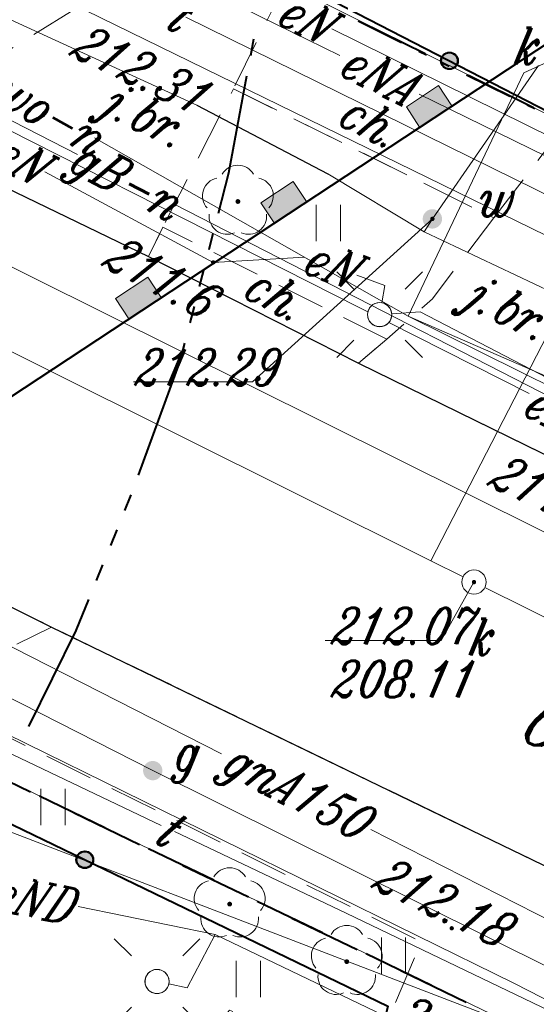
# Model space of a CAD drawing. Header units: millimetres. Extents: x -368 to -158, y 9368 to 9578.
# Tile 12 of 48: x -290 to -279, y 9486 to 9506. Entities that reach past the tile are written whole.
import ezdxf
from ezdxf.enums import TextEntityAlignment as Align

# ---------------------------------------------------------------- set-up
doc = ezdxf.new("R2010")
doc.units = ezdxf.units.MM
for name, pattern in [('Rakowicka 531_1 wstępna wersja$0$KTCR02-500', [1.5, 1, -0.5]), ('Rakowicka 531_1 wstępna wersja$0$KTJZ01-500', [2, 1.5, -0.5]), ('Rakowicka 531_1 wstępna wersja$0$PTTU04-500', [1.5, 1, -0.5])]:
    doc.linetypes.add(name, pattern=pattern)
for name, color, linetype, lineweight in [('-- CO_z', 51, 'Continuous', 9), ('Rakowicka 531_1 wstępna wersja$0$EGBD03', 250, 'Continuous', 0), ('Rakowicka 531_1 wstępna wersja$0$EGBO02', 250, 'Continuous', 0), ('Rakowicka 531_1 wstępna wersja$0$EPGPO_216', 7, 'Continuous', 0), ('Rakowicka 531_1 wstępna wersja$0$EPUPZ_251', 7, 'Continuous', 0), ('Rakowicka 531_1 wstępna wersja$0$GUPISL', 250, 'Continuous', 13), ('Rakowicka 531_1 wstępna wersja$0$KTCR02', 250, 'Continuous', 0), ('Rakowicka 531_1 wstępna wersja$0$KTJZ01', 250, 'Continuous', 0), ('Rakowicka 531_1 wstępna wersja$0$KTKR01', 250, 'Continuous', 0), ('Rakowicka 531_1 wstępna wersja$0$KTOK05_01', 250, 'Continuous', 0), ('Rakowicka 531_1 wstępna wersja$0$KTUL01', 250, 'Continuous', 0), ('Rakowicka 531_1 wstępna wersja$0$OBOO03_02', 250, 'Continuous', 0), ('Rakowicka 531_1 wstępna wersja$0$OBOP02_01', 250, 'Continuous', 0), ('Rakowicka 531_1 wstępna wersja$0$PRGG04', 250, 'Continuous', 0), ('Rakowicka 531_1 wstępna wersja$0$PTTU04', 250, 'Continuous', 0), ('Rakowicka 531_1 wstępna wersja$0$SUOP03_18', 250, 'Continuous', 0), ('Rakowicka 531_1 wstępna wersja$0$SUPE_01', 250, 'Continuous', 0), ('Rakowicka 531_1 wstępna wersja$0$SUPG_01', 250, 'Continuous', 0), ('Rakowicka 531_1 wstępna wersja$0$SUPK_01', 250, 'Continuous', 0), ('Rakowicka 531_1 wstępna wersja$0$SUPT_01', 250, 'Continuous', 0), ('Rakowicka 531_1 wstępna wersja$0$SUPW_01', 250, 'Continuous', 0), ('Rakowicka 531_1 wstępna wersja$0$SUSM04_01_E', 250, 'Continuous', 0), ('Rakowicka 531_1 wstępna wersja$0$SUUS15_03_E', 250, 'Continuous', 0), ('Rakowicka 531_1 wstępna wersja$0$SUUS15_05_K', 250, 'Continuous', 0), ('Rakowicka 531_1 wstępna wersja$0$SUUS25_G', 250, 'Continuous', 0), ('Rakowicka 531_1 wstępna wersja$0$SUUS25_W', 250, 'Continuous', 0), ('Rakowicka 531_1 wstępna wersja$0$Warstwa 5', 250, 'Continuous', 0)]:
    doc.layers.add(name, color=color, linetype=linetype, lineweight=lineweight)
doc.layers.add('-- RAMKA', color=11, linetype='Continuous')
for name, color, linetype, lineweight, true_color in [('Rakowicka 531_1 wstępna wersja$0$GUPESH', 1, 'Continuous', 0, 0xff0000), ('Rakowicka 531_1 wstępna wersja$0$GUPKSH', 7, 'Continuous', 0, 0x803300), ('Rakowicka 531_1 wstępna wersja$0$GUPWSH', 5, 'Continuous', 0, 0x0000ff)]:
    doc.layers.add(name, color=color, linetype=linetype, lineweight=lineweight, true_color=true_color)
doc.styles.add('Rakowicka 531_1 wstępna wersja$0$Style-ITALIC_1250 I 0.20944', font='ITALIC_1250.shx', dxfattribs={"oblique": 12})

# ---------------------------------------------------------------- blocks, each defined once
blk = doc.blocks.new('Rakowicka 531_1 wstępna wersja$0$GUPESH1')
at = {"layer": 'Rakowicka 531_1 wstępna wersja$0$GUPESH', "linetype": 'Continuous', "lineweight": 13}
blk.add_hatch(color=1, dxfattribs=at).paths.add_polyline_path([(0, -0.45), (-0.11647, -0.43467), (-0.225, -0.38971), (-0.3182, -0.3182), (-0.38971, -0.225), (-0.43467, -0.11647), (-0.45, 0), (-0.43467, 0.11647), (-0.38971, 0.225), (-0.3182, 0.3182), (-0.225, 0.38971), (-0.11647, 0.43467), (0, 0.45), (0.11647, 0.43467), (0.225, 0.38971), (0.3182, 0.3182), (0.38971, 0.225), (0.43467, 0.11647), (0.45, 0), (0.43467, -0.11647), (0.38971, -0.225), (0.3182, -0.3182), (0.225, -0.38971), (0.11647, -0.43467)])
blk = doc.blocks.new('Rakowicka 531_1 wstępna wersja$0$GUPKSH1')
at = {"layer": 'Rakowicka 531_1 wstępna wersja$0$GUPKSH', "linetype": 'Continuous', "lineweight": 13}
blk.add_hatch(color=36, dxfattribs=at).paths.add_polyline_path([(0, -0.45), (-0.11647, -0.43467), (-0.225, -0.38971), (-0.3182, -0.3182), (-0.38971, -0.225), (-0.43467, -0.11647), (-0.45, 0), (-0.43467, 0.11647), (-0.38971, 0.225), (-0.3182, 0.3182), (-0.225, 0.38971), (-0.11647, 0.43467), (0, 0.45), (0.11647, 0.43467), (0.225, 0.38971), (0.3182, 0.3182), (0.38971, 0.225), (0.43467, 0.11647), (0.45, 0), (0.43467, -0.11647), (0.38971, -0.225), (0.3182, -0.3182), (0.225, -0.38971), (0.11647, -0.43467)])
blk = doc.blocks.new('Rakowicka 531_1 wstępna wersja$0$OBOP02_01')
at = {"layer": 'Rakowicka 531_1 wstępna wersja$0$OBOP02_01', "linetype": 'Continuous', "lineweight": 13}
h = blk.add_hatch(color=96, dxfattribs=at)
edge = h.paths.add_edge_path()
edge.add_arc((0, 0), 0.05, 0, 360)
at = {"layer": 'Rakowicka 531_1 wstępna wersja$0$OBOP02_01', "color": 96, "linetype": 'Continuous', "lineweight": 13}
for centre, start, end in [((0, 0.375), 30.1471, 149.8529), ((-0.357, 0.116), 102.1471, 221.8529), ((0.357, 0.116), 318.1471, 77.8529), ((-0.22, -0.303), 174.1472, 293.8529), ((0.22, -0.303), 246.1471, 5.8529)]:
    blk.add_arc(centre, 0.375, start, end, dxfattribs=at)
blk = doc.blocks.new('Rakowicka 531_1 wstępna wersja$0$GUPWSH1')
at = {"layer": 'Rakowicka 531_1 wstępna wersja$0$GUPWSH', "linetype": 'Continuous', "lineweight": 13}
blk.add_hatch(color=5, dxfattribs=at).paths.add_polyline_path([(0, -0.45), (-0.11647, -0.43467), (-0.225, -0.38971), (-0.3182, -0.3182), (-0.38971, -0.225), (-0.43467, -0.11647), (-0.45, 0), (-0.43467, 0.11647), (-0.38971, 0.225), (-0.3182, 0.3182), (-0.225, 0.38971), (-0.11647, 0.43467), (0, 0.45), (0.11647, 0.43467), (0.225, 0.38971), (0.3182, 0.3182), (0.38971, 0.225), (0.43467, 0.11647), (0.45, 0), (0.43467, -0.11647), (0.38971, -0.225), (0.3182, -0.3182), (0.225, -0.38971), (0.11647, -0.43467)])
blk = doc.blocks.new('Rakowicka 531_1 wstępna wersja$0$GUPISL1_10')
at = {"color": 0, "flags": 128}
for points in [[(-8.83883, 8.83883), (-5.3033, 5.3033)], [(8.83883, 8.83883), (5.3033, 5.3033)], [(-8.83883, -8.83883), (-5.3033, -5.3033)], [(8.83883, -8.83883), (5.3033, -5.3033)]]:
    blk.add_lwpolyline(points, dxfattribs=at)
blk.add_lwpolyline([(0, 2.5), (0.85505, 2.34922), (1.60697, 1.9151), (2.16507, 1.25), (2.41482, 0.64705), (2.5, 0), (2.41482, -0.64705), (2.16507, -1.25), (1.70042, -1.83262), (1.0847, -2.25242), (0.3726, -2.47207), (-0.3726, -2.47207), (-1.0847, -2.25242), (-1.70042, -1.83262), (-2.16507, -1.25), (-2.43732, -0.5563), (-2.493, 0.18682), (-2.32718, 0.91335), (-1.95458, 1.55872), (-1.4083, 2.0656), (-0.7369, 2.38893), (0, 2.5)], close=True, dxfattribs=at)
blk = doc.blocks.new('Rakowicka 531_1 wstępna wersja$0$RTPW02')
at = {"layer": 'Rakowicka 531_1 wstępna wersja$0$Warstwa 5', "linetype": 'Continuous', "lineweight": 13}
h = blk.add_hatch(color=250, dxfattribs=at)
edge = h.paths.add_edge_path()
edge.add_arc((0, 0), 0.045, 0, 360)
blk = doc.blocks.new('Rakowicka 531_1 wstępna wersja$0$SUUS25_1')
at = {"layer": 'Rakowicka 531_1 wstępna wersja$0$SUUS25_G', "linetype": 'Continuous', "lineweight": 13}
h = blk.add_hatch(color=250, dxfattribs=at)
edge = h.paths.add_edge_path()
edge.add_arc((0, 0), 0.2, 0, 360)
blk = doc.blocks.new('Rakowicka 531_1 wstępna wersja$0$SUUS25')
at = {"layer": 'Rakowicka 531_1 wstępna wersja$0$SUUS25_W', "linetype": 'Continuous', "lineweight": 13}
h = blk.add_hatch(color=250, dxfattribs=at)
edge = h.paths.add_edge_path()
edge.add_arc((0, 0), 0.2, 0, 360)
blk = doc.blocks.new('Rakowicka 531_1 wstępna wersja$0$PTTU04_01')
at = {"layer": 'Rakowicka 531_1 wstępna wersja$0$PTTU04', "color": 250, "linetype": 'Continuous', "lineweight": 13}
for p, q in [((-0.25, -0.375), (-0.25, 0.375)), ((0.25, -0.375), (0.25, 0.375))]:
    blk.add_line(p, q, dxfattribs=at)
blk = doc.blocks.new('Rakowicka 531_1 wstępna wersja$0$SUUS15_05_K')
at = {"layer": 'Rakowicka 531_1 wstępna wersja$0$SUUS15_05_K', "color": 36, "linetype": 'Continuous', "lineweight": 13}
blk.add_circle((0, 0), 0.25, dxfattribs=at)
blk = doc.blocks.new('Rakowicka 531_1 wstępna wersja$0$510_1')
at = {"layer": 'Rakowicka 531_1 wstępna wersja$0$SUSM04_01_E', "color": 250, "linetype": 'Continuous', "lineweight": 13}
blk.add_circle((0, 0), 0.25, dxfattribs=at)
blk = doc.blocks.new('Rakowicka 531_1 wstępna wersja$0$510_2')
at = {"layer": 'Rakowicka 531_1 wstępna wersja$0$SUSM04_01_E', "color": 250, "linetype": 'Continuous', "lineweight": 13}
blk.add_circle((0, 0), 0.25, dxfattribs=at)
blk = doc.blocks.new('Rakowicka 531_1 wstępna wersja')
at = {"layer": 'Rakowicka 531_1 wstępna wersja$0$KTOK05_01', "linetype": 'Continuous', "lineweight": 40}
h = blk.add_hatch(color=250, dxfattribs=at)
edge = h.paths.add_edge_path()
edge.add_arc((7425326.672, 5549076.429), 0.17, 0, 360)
h = blk.add_hatch(color=250, dxfattribs=at)
edge = h.paths.add_edge_path()
edge.add_arc((7425319.136, 5549059.908), 0.17, 0, 360)
at = {"layer": 'Rakowicka 531_1 wstępna wersja$0$EGBD03', "color": 96, "linetype": 'Continuous', "lineweight": 13, "flags": 128}
for points in [[(7425330.541, 5549078.787), (7425329.63, 5549076.9), (7425328.84, 5549075.25), (7425311.48, 5549083.92), (7425305.85, 5549086.73), (7425303.71, 5549087.75), (7425313.32, 5549106.49), (7425334.47, 5549095.85), (7425337.41, 5549094.37), (7425337.57, 5549094.29), (7425336.35, 5549091.95), (7425336.681, 5549091.785)], [(7425377.48, 5549032.21), (7425364.05, 5549039.31), (7425363.81, 5549038.86), (7425355.7, 5549042.97), (7425349.9, 5549045.91), (7425316.05, 5549062.26), (7425311.57, 5549064.57), (7425306.63, 5549067.13), (7425295.44, 5549072.28), (7425303.71, 5549087.75), (7425305.85, 5549086.73), (7425311.48, 5549083.92), (7425328.84, 5549075.25), (7425337.39, 5549070.98), (7425355.94, 5549061.91), (7425374.38, 5549052.81), (7425383.03, 5549048.34)], [(7425312.686, 5549054.303), (7425313.43, 5549055.67), (7425316.05, 5549062.26), (7425349.9, 5549045.91), (7425355.7, 5549042.97), (7425352.387, 5549034.734)]]:
    blk.add_lwpolyline(points, dxfattribs=at)
at = {"layer": 'Rakowicka 531_1 wstępna wersja$0$EGBO02', "color": 96, "linetype": 'Continuous', "lineweight": 40}
for p, q in [((7425316.663, 5549061.964), (7425318.014, 5549061.312)), ((7425318.914, 5549060.877), (7425320.265, 5549060.224)), ((7425321.165, 5549059.789), (7425322.516, 5549059.137)), ((7425323.416, 5549058.702), (7425324.767, 5549058.05)), ((7425325.668, 5549057.615), (7425327.018, 5549056.962))]:
    blk.add_line(p, q, dxfattribs=at)
at = {"layer": 'Rakowicka 531_1 wstępna wersja$0$EPGPO_216', "color": 8, "linetype": 'Continuous', "lineweight": 40}
for p, q in [((7425326.17, 5549076.571), (7425324.827, 5549077.239)), ((7425328.408, 5549075.457), (7425327.065, 5549076.125)), ((7425319.55, 5549060.57), (7425318.199, 5549061.222)), ((7425321.801, 5549059.482), (7425320.45, 5549060.135)), ((7425324.052, 5549058.395), (7425322.701, 5549059.047)), ((7425326.303, 5549057.308), (7425324.953, 5549057.96))]:
    blk.add_line(p, q, dxfattribs=at)
at = {"layer": 'Rakowicka 531_1 wstępna wersja$0$EPUPZ_251', "color": 8, "linetype": 'Continuous', "lineweight": 40}
for p, q in [((7425324.787, 5549077.256), (7425325.682, 5549076.81)), ((7425326.04, 5549076.632), (7425326.197, 5549076.554)), ((7425326.51, 5549076.398), (7425326.667, 5549076.32)), ((7425327.025, 5549076.142), (7425327.92, 5549075.696)), ((7425328.278, 5549075.518), (7425328.435, 5549075.44))]:
    blk.add_line(p, q, dxfattribs=at)
at = {"layer": 'Rakowicka 531_1 wstępna wersja$0$KTCR02', "color": 250, "linetype": 'Rakowicka 531_1 wstępna wersja$0$KTCR02-500', "lineweight": 13, "flags": 128}
for points in [[(7425333.736, 5549077.218), (7425331.999, 5549073.838), (7425331.45, 5549074.11), (7425329.11, 5549075.17), (7425323.34, 5549078.15), (7425320.623, 5549079.425)], [(7425349.93, 5549046.35), (7425349.81, 5549047.32), (7425349.48, 5549048.16), (7425349.02, 5549048.91), (7425348.39, 5549049.58), (7425347.2, 5549050.41), (7425346.1, 5549051.08), (7425336.01, 5549056.22), (7425318.45, 5549064.72)]]:
    blk.add_lwpolyline(points, dxfattribs=at)
for points in [[(7425322.21, 5549075.85), (7425327.59, 5549073.18), (7425329.11, 5549075.17), (7425323.34, 5549078.15), (7425322.21, 5549075.85)], [(7425325.38, 5549070.67), (7425320.75, 5549072.99), (7425320.45, 5549072.38), (7425324.79, 5549070.18), (7425325.38, 5549070.67)]]:
    blk.add_lwpolyline(points, close=True, dxfattribs=at)
at = {"layer": 'Rakowicka 531_1 wstępna wersja$0$KTJZ01', "color": 250, "linetype": 'Rakowicka 531_1 wstępna wersja$0$KTJZ01-500', "lineweight": 13, "flags": 128}
for points in [[(7425302.84, 5549081.09), (7425303.26, 5549080.9), (7425315.16, 5549074.94), (7425320.45, 5549072.38), (7425324.79, 5549070.18), (7425329.97, 5549067.64), (7425348.54, 5549058.38), (7425354.22, 5549055.61), (7425357.67, 5549053.91), (7425362.03, 5549051.7), (7425363.18, 5549051.07), (7425368.65, 5549048.38), (7425372.69, 5549046.37), (7425377.06, 5549044.2), (7425384.6, 5549040.44), (7425387.82, 5549038.8), (7425393.82, 5549035.85), (7425394.13, 5549035.69), (7425398.63, 5549033.36), (7425412.124, 5549026.776), (7425418.203, 5549023.709)], [(7425315.72, 5549075.5), (7425315.16, 5549074.94), (7425320.45, 5549072.38), (7425320.75, 5549072.99)], [(7425349.93, 5549046.35), (7425349.81, 5549047.32), (7425349.48, 5549048.16), (7425349.02, 5549048.91), (7425348.39, 5549049.58), (7425347.2, 5549050.41), (7425346.1, 5549051.08), (7425336.01, 5549056.22), (7425318.45, 5549064.72), (7425312.37, 5549067.76), (7425311.94, 5549068.09), (7425302.89, 5549072.63), (7425297.097, 5549075.304)], [(7425327.59, 5549073.18), (7425327.63, 5549073.233)], [(7425330.05, 5549068.45), (7425329.97, 5549067.64), (7425324.79, 5549070.18), (7425325.168, 5549070.494)], [(7425316.41, 5549063.01), (7425316.88, 5549063.95), (7425318.45, 5549064.72), (7425312.37, 5549067.76), (7425312.97, 5549065.99), (7425312.17, 5549064.23), (7425315.87, 5549062.27)]]:
    blk.add_lwpolyline(points, dxfattribs=at)
at = {"layer": 'Rakowicka 531_1 wstępna wersja$0$KTKR01', "color": 250, "linetype": 'Continuous', "lineweight": 30, "flags": 128}
for points in [[(7425302.84, 5549081.09), (7425303.26, 5549080.9), (7425315.16, 5549074.94), (7425320.45, 5549072.38), (7425324.79, 5549070.18), (7425329.97, 5549067.64), (7425348.54, 5549058.38), (7425354.22, 5549055.61), (7425357.67, 5549053.91), (7425362.03, 5549051.7), (7425363.18, 5549051.07), (7425368.65, 5549048.38), (7425372.69, 5549046.37), (7425377.06, 5549044.2), (7425384.6, 5549040.44), (7425387.82, 5549038.8), (7425393.82, 5549035.85), (7425394.13, 5549035.69), (7425398.63, 5549033.36), (7425412.124, 5549026.776), (7425418.203, 5549023.709)], [(7425288.96, 5549073.88), (7425290.75, 5549075.76), (7425292.94, 5549076.53), (7425295.17, 5549076.23), (7425297.097, 5549075.304), (7425302.89, 5549072.63), (7425311.94, 5549068.09), (7425312.37, 5549067.76), (7425318.45, 5549064.72), (7425336.01, 5549056.22), (7425346.1, 5549051.08)]]:
    blk.add_lwpolyline(points, dxfattribs=at)
at = {"layer": 'Rakowicka 531_1 wstępna wersja$0$KTOK05_01', "color": 250, "linetype": 'Continuous', "lineweight": 40}
blk.add_line((7425323.34, 5549078.15), (7425329.11, 5549075.17), dxfattribs=at)
at = {"layer": 'Rakowicka 531_1 wstępna wersja$0$KTOK05_01', "color": 250, "linetype": 'Continuous', "lineweight": 40, "flags": 128}
blk.add_lwpolyline([(7425315.76, 5549061.54), (7425325.4, 5549056.88), (7425325.23, 5549056.18)], dxfattribs=at)
at = {"layer": 'Rakowicka 531_1 wstępna wersja$0$KTOK05_01', "color": 250, "linetype": 'Continuous', "lineweight": 40}
for centre, radius in [((7425326.672, 5549076.429), 0.175), ((7425326.672, 5549076.429), 0.17), ((7425319.136, 5549059.908), 0.175), ((7425319.136, 5549059.908), 0.17)]:
    blk.add_circle(centre, radius, dxfattribs=at)
at = {"layer": 'Rakowicka 531_1 wstępna wersja$0$OBOO03_02', "color": 8, "linetype": 'Continuous', "lineweight": 40, "flags": 128}
blk.add_lwpolyline([(7425307.907, 5549056.659), (7425314.056, 5549068.167), (7425316.673, 5549068.867), (7425331.209, 5549078.459)], dxfattribs=at)
at = {"layer": 'Rakowicka 531_1 wstępna wersja$0$OBOO03_02', "color": 8, "linetype": 'Continuous', "lineweight": 0, "flags": 128}
for points in [[(7425326.057, 5549075.06), (7425326.725, 5549075.5), (7425326.449, 5549075.918), (7425325.782, 5549075.477), (7425326.057, 5549075.06)], [(7425323.052, 5549073.077), (7425323.72, 5549073.518), (7425323.445, 5549073.935), (7425322.777, 5549073.494), (7425323.052, 5549073.077)], [(7425320.048, 5549071.094), (7425320.715, 5549071.535), (7425320.44, 5549071.952), (7425319.772, 5549071.511), (7425320.048, 5549071.094)]]:
    blk.add_lwpolyline(points, close=True, dxfattribs=at)
at = {"layer": 'Rakowicka 531_1 wstępna wersja$0$OBOO03_02', "color": 8, "linetype": 'Continuous', "lineweight": 0, "extrusion": (0, 0, -1)}
for points in [[(-7425326.057, 5549075.06), (-7425326.725, 5549075.5), (-7425325.782, 5549075.477), (-7425326.449, 5549075.918)], [(-7425323.052, 5549073.077), (-7425323.72, 5549073.518), (-7425322.777, 5549073.494), (-7425323.445, 5549073.935)], [(-7425320.048, 5549071.094), (-7425320.715, 5549071.535), (-7425319.772, 5549071.511), (-7425320.44, 5549071.952)]]:
    blk.add_solid(points, dxfattribs=at)
at = {"layer": 'Rakowicka 531_1 wstępna wersja$0$PRGG04', "color": 8, "linetype": 'Continuous', "lineweight": 40}
for p, q in [((7425322.622, 5549076.879), (7425322.558, 5549076.535)), ((7425321.785, 5549072.858), (7425321.697, 5549072.519)), ((7425321.589, 5549072.103), (7425321.502, 5549071.764)), ((7425321.394, 5549071.348), (7425321.306, 5549071.009)), ((7425319.796, 5549066.732), (7425319.664, 5549066.407)), ((7425319.503, 5549066.009), (7425319.371, 5549065.685))]:
    blk.add_line(p, q, dxfattribs=at)
at = {"layer": 'Rakowicka 531_1 wstępna wersja$0$PRGG04', "color": 8, "linetype": 'Continuous', "lineweight": 40, "flags": 128}
for points in [[(7425322.48, 5549076.113), (7425322.109, 5549074.104), (7425321.893, 5549073.274)], [(7425321.198, 5549070.593), (7425321.096, 5549070.199), (7425320.236, 5549067.859)], [(7425320.087, 5549067.455), (7425320.074, 5549067.42), (7425319.957, 5549067.13)], [(7425319.21, 5549065.286), (7425318.952, 5549064.65), (7425317.97, 5549062.666)]]:
    blk.add_lwpolyline(points, dxfattribs=at)
at = {"layer": 'Rakowicka 531_1 wstępna wersja$0$PTTU04', "color": 250, "linetype": 'Rakowicka 531_1 wstępna wersja$0$PTTU04-500', "lineweight": 13, "flags": 128}
for points in [[(7425318.93, 5549077.5), (7425315.72, 5549075.5), (7425302.04, 5549082.24), (7425303.12, 5549085.32), (7425318.93, 5549077.5)], [(7425324.874, 5549055.423), (7425322.13, 5549056.8), (7425319.622, 5549053.816), (7425319.12, 5549054.06), (7425318.27, 5549054.29), (7425317.29, 5549054.84), (7425316.39, 5549055.58), (7425315.52, 5549056.71), (7425315.07, 5549058.02), (7425314.94, 5549059.24), (7425315.57, 5549061.71), (7425315.87, 5549062.27), (7425316.25, 5549062.83), (7425316.41, 5549063.01), (7425326.09, 5549058.21), (7425325.23, 5549056.18), (7425324.874, 5549055.423)]]:
    blk.add_lwpolyline(points, close=True, dxfattribs=at)
blk.add_lwpolyline([(7425320.797, 5549073.083), (7425322.21, 5549075.85), (7425327.59, 5549073.18), (7425326.32, 5549071.51), (7425325.38, 5549070.67)], dxfattribs=at)
at = {"layer": 'Rakowicka 531_1 wstępna wersja$0$SUOP03_18', "color": 5, "linetype": 'Continuous', "lineweight": 30, "flags": 128}
blk.add_lwpolyline([(7425321.45, 5549075.51), (7425324.16, 5549074.09)], dxfattribs=at)
at = {"layer": 'Rakowicka 531_1 wstępna wersja$0$SUPE_01', "color": 1, "linetype": 'Continuous', "lineweight": 13}
for p, q in [((7425324.671, 5549071.4), (7425324.987, 5549071.24)), ((7425325.421, 5549071.019), (7425325.541, 5549070.958))]:
    blk.add_line(p, q, dxfattribs=at)
at = {"layer": 'Rakowicka 531_1 wstępna wersja$0$SUPE_01', "color": 1, "linetype": 'Continuous', "lineweight": 13, "flags": 128}
for points in [[(7425324.41, 5549076.541), (7425314.27, 5549081.51), (7425313.078, 5549082.074)], [(7425334.97, 5549071.789), (7425331.7, 5549073.4), (7425324.239, 5549077.092)], [(7425314.956, 5549076.319), (7425324.81, 5549071.33), (7425324.987, 5549071.24)], [(7425343.689, 5549067.088), (7425332.27, 5549072.69), (7425326.044, 5549075.74)], [(7425323.677, 5549072.366), (7425321.79, 5549072.26), (7425318.311, 5549074.132)], [(7425325.275, 5549071.426), (7425325.34, 5549071.78), (7425324.756, 5549071.997)], [(7425336.673, 5549067.64), (7425336.12, 5549067.97), (7425335.14, 5549068.62), (7425331.92, 5549069.38), (7425330.27, 5549069.05), (7425326.07, 5549071.24), (7425325.479, 5549071.198)], [(7425325.421, 5549071.019), (7425328.319, 5549069.547)], [(7425321.83, 5549058.36), (7425319.001, 5549058.942)], [(7425321.83, 5549058.36), (7425321.25, 5549057.26), (7425320.875, 5549057.339)], [(7425327.064, 5549055.842), (7425321.83, 5549058.36)]]:
    blk.add_lwpolyline(points, dxfattribs=at)
at = {"layer": 'Rakowicka 531_1 wstępna wersja$0$SUPG_01', "color": 52, "linetype": 'Continuous', "lineweight": 13, "flags": 128}
for points in [[(7425312.327, 5549077.91), (7425318.982, 5549074.494)], [(7425320.982, 5549073.468), (7425331.52, 5549068.06)], [(7425308.266, 5549068.081), (7425309.79, 5549067.35), (7425311.99, 5549066.1), (7425320.54, 5549061.75), (7425328.834, 5549057.626)], [(7425321.963, 5549062.101), (7425312.288, 5549067.024)], [(7425355.592, 5549045.489), (7425349.9, 5549048.35), (7425330.73, 5549057.64), (7425325.05, 5549060.53)]]:
    blk.add_lwpolyline(points, dxfattribs=at)
at = {"layer": 'Rakowicka 531_1 wstępna wersja$0$SUPK_01', "color": 36, "linetype": 'Continuous', "lineweight": 13, "flags": 128}
for points in [[(7425326.29, 5549066.09), (7425330.767, 5549074.78)], [(7425312.978, 5549072.728), (7425326.29, 5549066.09), (7425326.956, 5549065.761)], [(7425327.404, 5549065.539), (7425338.611, 5549059.976)]]:
    blk.add_lwpolyline(points, dxfattribs=at)
at = {"layer": 'Rakowicka 531_1 wstępna wersja$0$SUPT_01', "color": 30, "linetype": 'Continuous', "lineweight": 13, "flags": 128}
for points in [[(7425340.655, 5549066.96), (7425314.542, 5549079.733)], [(7425321.226, 5549077.332), (7425328.46, 5549073.77), (7425342.577, 5549066.693)], [(7425320.717, 5549060.619), (7425317.5, 5549062.15), (7425306.21, 5549068.12), (7425302.42, 5549069.483)], [(7425307.152, 5549064.499), (7425334.525, 5549053.98)], [(7425334.538, 5549054.004), (7425328.02, 5549057.35), (7425313.882, 5549064.295)], [(7425334.535, 5549053.998), (7425324.54, 5549058.8), (7425320.99, 5549060.489)]]:
    blk.add_lwpolyline(points, dxfattribs=at)
at = {"layer": 'Rakowicka 531_1 wstępna wersja$0$SUPW_01', "color": 5, "linetype": 'Continuous', "lineweight": 13}
blk.add_line((7425323.31, 5549072.576), (7425324.114, 5549072.119), dxfattribs=at)
at = {"layer": 'Rakowicka 531_1 wstępna wersja$0$SUPW_01', "color": 5, "linetype": 'Continuous', "lineweight": 13, "flags": 128}
for points in [[(7425317.346, 5549077.395), (7425321.45, 5549075.51), (7425324.16, 5549074.09), (7425326.15, 5549072.89), (7425330.699, 5549070.74)], [(7425325.82, 5549071.15), (7425328.21, 5549076.18), (7425329.04, 5549076.56)], [(7425341.111, 5549063.596), (7425336.55, 5549065.83), (7425325.82, 5549071.15), (7425328.21, 5549076.18), (7425329.04, 5549076.56)], [(7425326.15, 5549072.89), (7425326.32, 5549073.16), (7425328.51, 5549076.33)], [(7425319.334, 5549074.835), (7425325.82, 5549071.15)], [(7425325.82, 5549071.15), (7425335.375, 5549066.986)]]:
    blk.add_lwpolyline(points, dxfattribs=at)
at = {"layer": 'Rakowicka 531_1 wstępna wersja$0$SUUS15_05_K', "color": 36, "linetype": 'Continuous', "lineweight": 13, "flags": 128}
blk.add_lwpolyline([(7425327.18, 5549065.65), (7425326.504, 5549064.444), (7425324.106, 5549064.444)], dxfattribs=at)
at = {"layer": 'Rakowicka 531_1 wstępna wersja$0$SUUS25_W', "color": 5, "linetype": 'Continuous', "lineweight": 13, "flags": 128}
blk.add_lwpolyline([(7425326.32, 5549073.16), (7425322.603, 5549069.792), (7425320.143, 5549069.792)], dxfattribs=at)
at = {"layer": 'Rakowicka 531_1 wstępna wersja$0$GUPISL', "color": 250, "linetype": 'Continuous', "lineweight": 13, "xscale": 0.1, "yscale": 0.1, "zscale": 0.1}
for p in [(7425325.23, 5549071.18), (7425320.63, 5549057.39)]:
    blk.add_blockref('Rakowicka 531_1 wstępna wersja$0$GUPISL1_10', p, dxfattribs=at)
at = {"layer": 'Rakowicka 531_1 wstępna wersja$0$OBOP02_01', "color": 96, "linetype": 'Continuous', "lineweight": 13}
for p in [(7425322.3, 5549073.52), (7425322.13, 5549058.99), (7425324.55, 5549057.8)]:
    blk.add_blockref('Rakowicka 531_1 wstępna wersja$0$OBOP02_01', p, dxfattribs=at)
at = {"layer": 'Rakowicka 531_1 wstępna wersja$0$PTTU04', "color": 250, "linetype": 'Continuous', "lineweight": 13}
for p in [(7425324.17, 5549073.077), (7425318.477, 5549060.998), (7425325.515, 5549057.926), (7425322.514, 5549057.44)]:
    blk.add_blockref('Rakowicka 531_1 wstępna wersja$0$PTTU04_01', p, dxfattribs=at)
at = {"layer": 'Rakowicka 531_1 wstępna wersja$0$SUSM04_01_E', "color": 250, "linetype": 'Continuous', "lineweight": 13}
for name, p in [('Rakowicka 531_1 wstępna wersja$0$510_2', (7425325.23, 5549071.18)), ('Rakowicka 531_1 wstępna wersja$0$510_1', (7425320.63, 5549057.39)), ('Rakowicka 531_1 wstępna wersja$0$510_2', (7425320.63, 5549057.39))]:
    blk.add_blockref(name, p, dxfattribs=at)
at = {"layer": 'Rakowicka 531_1 wstępna wersja$0$SUUS15_03_E', "color": 1, "linetype": 'Continuous', "lineweight": 13, "xscale": 0.1, "yscale": 0.1, "zscale": 0.1}
blk.add_blockref('Rakowicka 531_1 wstępna wersja$0$GUPESH1', (7425321.79, 5549072.26), dxfattribs=at)
at = {"layer": 'Rakowicka 531_1 wstępna wersja$0$SUUS15_05_K', "color": 36, "linetype": 'Continuous', "lineweight": 13, "rotation": 333.1778198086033}
blk.add_blockref('Rakowicka 531_1 wstępna wersja$0$SUUS15_05_K', (7425327.18, 5549065.65), dxfattribs=at)
at = {"layer": 'Rakowicka 531_1 wstępna wersja$0$SUUS15_05_K', "color": 36, "linetype": 'Continuous', "lineweight": 13, "xscale": 0.1, "yscale": 0.1, "zscale": 0.1}
blk.add_blockref('Rakowicka 531_1 wstępna wersja$0$GUPKSH1', (7425327.18, 5549065.65), dxfattribs=at)
at = {"layer": 'Rakowicka 531_1 wstępna wersja$0$SUUS25_G', "color": 250, "linetype": 'Continuous', "lineweight": 13, "rotation": 337.0270685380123}
blk.add_blockref('Rakowicka 531_1 wstępna wersja$0$SUUS25_1', (7425320.54, 5549061.75), dxfattribs=at)
at = {"layer": 'Rakowicka 531_1 wstępna wersja$0$SUUS25_W', "color": 250, "linetype": 'Continuous', "lineweight": 13, "rotation": 54.39526136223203}
blk.add_blockref('Rakowicka 531_1 wstępna wersja$0$SUUS25', (7425326.32, 5549073.16), dxfattribs=at)
at = {"layer": 'Rakowicka 531_1 wstępna wersja$0$SUUS25_W', "color": 5, "linetype": 'Continuous', "lineweight": 13, "xscale": 0.1, "yscale": 0.1, "zscale": 0.1}
blk.add_blockref('Rakowicka 531_1 wstępna wersja$0$GUPWSH1', (7425326.32, 5549073.16), dxfattribs=at)
at = {"layer": 'Rakowicka 531_1 wstępna wersja$0$Warstwa 5', "color": 250, "linetype": 'Continuous', "lineweight": 13}
blk.add_blockref('Rakowicka 531_1 wstępna wersja$0$RTPW02', (7425326.72, 5549058.49), dxfattribs=at)
at = {"layer": 'Rakowicka 531_1 wstępna wersja$0$KTCR02', "color": 250, "linetype": 'Continuous', "lineweight": 13, "style": 'Rakowicka 531_1 wstępna wersja$0$Style-ITALIC_1250 I 0.20944', "oblique": 12, "width": 0.8}
for rotation, p in [(333.6056, (7425324.886, 5549074.856)), (333.119, (7425322.922, 5549071.281))]:
    blk.add_text('ch.', height=0.75, rotation=rotation, dxfattribs=at).set_placement(p, align=Align.CENTER)
at = {"layer": 'Rakowicka 531_1 wstępna wersja$0$KTJZ01', "color": 250, "linetype": 'Continuous', "lineweight": 13, "style": 'Rakowicka 531_1 wstępna wersja$0$Style-ITALIC_1250 I 0.20944', "oblique": 12, "width": 0.8}
for rotation, p in [(333.9427, (7425320.232, 5549074.975)), (333.8791, (7425327.737, 5549070.99))]:
    blk.add_text('j.br.', height=0.75, rotation=rotation, dxfattribs=at).set_placement(p, align=Align.CENTER)
at = {"layer": 'Rakowicka 531_1 wstępna wersja$0$KTUL01', "color": 250, "linetype": 'Continuous', "lineweight": 30, "style": 'Rakowicka 531_1 wstępna wersja$0$Style-ITALIC_1250 I 0.20944', "oblique": 12, "width": 0.8}
blk.add_text('Olszańska', height=1.25, rotation=333.7, dxfattribs=at).set_placement((7425328.032, 5549062.468))
at = {"layer": 'Rakowicka 531_1 wstępna wersja$0$SUPE_01', "color": 1, "linetype": 'Continuous', "lineweight": 13, "style": 'Rakowicka 531_1 wstępna wersja$0$Style-ITALIC_1250 I 0.20944', "oblique": 12, "width": 0.8}
for s, rotation, p in [('eN', 333.6708, (7425323.715, 5549077.319)), ('eNA', 333.8951, (7425325.232, 5549076.151)), ('eN', 331.7162, (7425317.809, 5549074.402)), ('eN', 339.6417, (7425324.235, 5549072.231)), ('eN', 333.0628, (7425328.797, 5549069.228)), ('eND', 348.372, (7425318.066, 5549059.1))]:
    blk.add_text(s, height=0.75, rotation=rotation, dxfattribs=at).set_placement(p, align=Align.MIDDLE_CENTER)
at = {"layer": 'Rakowicka 531_1 wstępna wersja$0$SUPG_01', "color": 250, "linetype": 'Continuous', "lineweight": 13, "style": 'Rakowicka 531_1 wstępna wersja$0$Style-ITALIC_1250 I 0.20944', "oblique": 12, "width": 0.8}
for s, rotation, p in [('gB-n', 332.834, (7425319.982, 5549073.981)), ('gnA150', 333.0313, (7425323.522, 5549061.346))]:
    blk.add_text(s, height=0.75, rotation=rotation, dxfattribs=at).set_placement(p, align=Align.MIDDLE_CENTER)
at = {"layer": 'Rakowicka 531_1 wstępna wersja$0$SUPT_01', "color": 30, "linetype": 'Continuous', "lineweight": 13, "style": 'Rakowicka 531_1 wstępna wersja$0$Style-ITALIC_1250 I 0.20944', "oblique": 12, "width": 0.8}
for rotation, p in [(333.7819, (7425321.09, 5549077.399)), (334.5525, (7425320.854, 5549060.554))]:
    blk.add_text('t', height=0.75, rotation=rotation, dxfattribs=at).set_placement(p, align=Align.MIDDLE_CENTER)
at = {"layer": 'Rakowicka 531_1 wstępna wersja$0$SUPW_01', "color": 5, "linetype": 'Continuous', "lineweight": 13, "style": 'Rakowicka 531_1 wstępna wersja$0$Style-ITALIC_1250 I 0.20944', "oblique": 12, "width": 0.8}
blk.add_text('wo-n', height=0.75, rotation=330.3989, dxfattribs=at).set_placement((7425318.378, 5549075.378), align=Align.MIDDLE_CENTER)
at = {"layer": 'Rakowicka 531_1 wstępna wersja$0$SUUS15_03_E', "color": 1, "linetype": 'Continuous', "lineweight": 13, "insert": (7425319.449, 5549072.216), "char_height": 0.75, "attachment_point": 7, "rotation": 331.716, "line_spacing_factor": 0.6, "style": 'Rakowicka 531_1 wstępna wersja$0$Style-ITALIC_1250 I 0.20944'}
blk.add_mtext('\\H1x;\\W0.8;211.6', dxfattribs=at)
at = {"layer": 'Rakowicka 531_1 wstępna wersja$0$SUUS15_05_K', "color": 36, "linetype": 'Continuous', "lineweight": 13, "char_height": 0.75, "attachment_point": 7, "rotation": 359.9998, "line_spacing_factor": 0.6, "style": 'Rakowicka 531_1 wstępna wersja$0$Style-ITALIC_1250 I 0.20944'}
for s, insert in [('\\H1x;\\W0.8;k', (7425327.977, 5549076.36)), ('\\H1x;\\W0.8;212.07', (7425324.203, 5549064.366)), ('\\H1x;\\W0.8;k', (7425327.042, 5549064.141)), ('\\H1x;\\W0.8;208.11', (7425324.203, 5549063.271))]:
    blk.add_mtext(s, dxfattribs=dict(at, insert=insert))
at = {"layer": 'Rakowicka 531_1 wstępna wersja$0$SUUS25_G', "color": 250, "linetype": 'Continuous', "lineweight": 13, "insert": (7425320.95, 5549061.505), "char_height": 0.75, "attachment_point": 7, "rotation": 359.9998, "line_spacing_factor": 0.6, "style": 'Rakowicka 531_1 wstępna wersja$0$Style-ITALIC_1250 I 0.20944'}
blk.add_mtext('\\H1x;\\W0.8;g', dxfattribs=at)
at = {"layer": 'Rakowicka 531_1 wstępna wersja$0$SUUS25_W', "color": 250, "linetype": 'Continuous', "lineweight": 13, "insert": (7425327.22, 5549073.21), "char_height": 0.75, "attachment_point": 7, "rotation": 359.9998, "line_spacing_factor": 0.6, "style": 'Rakowicka 531_1 wstępna wersja$0$Style-ITALIC_1250 I 0.20944'}
blk.add_mtext('\\H1x;\\W0.8;w', dxfattribs=at)
at = {"layer": 'Rakowicka 531_1 wstępna wersja$0$SUUS25_W', "color": 5, "linetype": 'Continuous', "lineweight": 13, "insert": (7425320.143, 5549069.715), "char_height": 0.75, "attachment_point": 7, "rotation": 359.9998, "line_spacing_factor": 0.6, "style": 'Rakowicka 531_1 wstępna wersja$0$Style-ITALIC_1250 I 0.20944'}
blk.add_mtext('\\H1x;\\W0.8;212.29', dxfattribs=at)
at = {"layer": 'Rakowicka 531_1 wstępna wersja$0$Warstwa 5', "color": 250, "linetype": 'Continuous', "lineweight": 13, "char_height": 0.75, "attachment_point": 7, "line_spacing_factor": 0.6, "style": 'Rakowicka 531_1 wstępna wersja$0$Style-ITALIC_1250 I 0.20944'}
for s, insert, rotation in [('\\H1x;\\W0.8;212.31', (7425318.783, 5549076.567), 334.364), ('\\H1x;\\W0.8;211.99', (7425327.424, 5549067.669), 334.9536), ('\\H1x;\\W0.8;212.18', (7425325.025, 5549059.349), 334.4827), ('\\H1x;\\W0.8;212.21', (7425325.447, 5549056.52), 333.2943)]:
    blk.add_mtext(s, dxfattribs=dict(at, insert=insert, rotation=rotation))

msp = doc.modelspace()

# ---------------------------------------------------------------- linework, layer by layer
at = {"layer": '-- CO_z'}
msp.add_lwpolyline([(-258.815, 9486.016), (-267.645, 9490.414), (-268.183, 9490.537), (-268.518, 9490.653), (-313.673, 9513.142)], dxfattribs=at)

# ---------------------------------------------------------------- block references
at = {"layer": '-- RAMKA'}
msp.add_blockref('Rakowicka 531_1 wstępna wersja', (-7425607.631, -5539570.812), dxfattribs=at)

doc.saveas('drawing.dxf')
